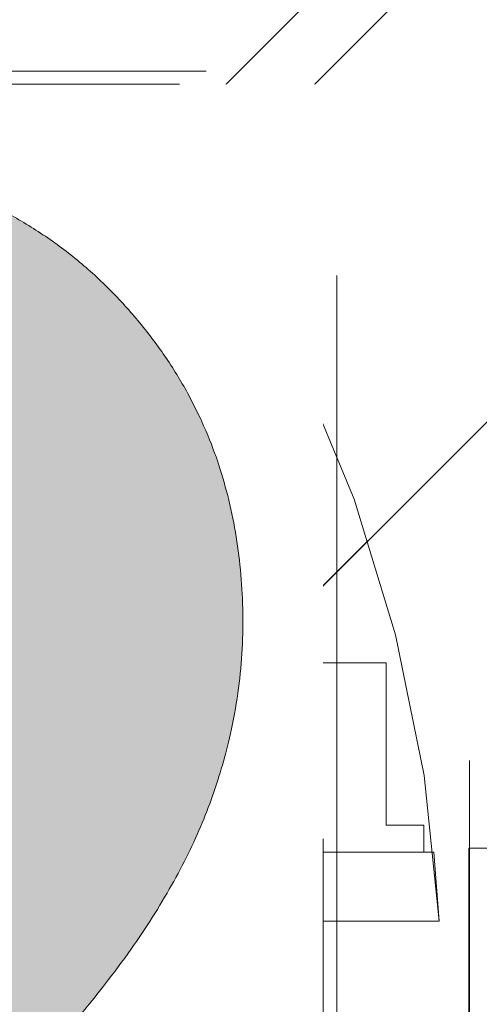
# Model space of a CAD drawing. Header units: inches. Extents: x -416 to -272, y -73 to 47.
# Tile 117 of 206: x -333.147 to -332.465, y -21.788 to -20.325. Entities that reach past the tile are written whole.
import ezdxf

# ---------------------------------------------------------------- set-up
doc = ezdxf.new("R2010")
doc.units = ezdxf.units.IN
doc.header["$LTSCALE"] = 32
doc.header["$MEASUREMENT"] = 0
doc.linetypes.add('Dash Style-1', pattern=[0.083328, 0.041656, -0.041672])
for name, color, linetype, lineweight in [('Black', 7, 'Continuous', 18), ('DashLine', 7, 'Continuous', 13), ('DashLineFill', 7, 'Dash Style-1', 13), ('Drawing', 7, 'Continuous', 18), ('Metal-DeskStructure', 7, 'Continuous', 13), ('None', 7, 'Continuous', 18), ('SolidLine', 7, 'Continuous', 15), ('Wood_1-H', 7, 'Continuous', 13)]:
    doc.layers.add(name, color=color, linetype=linetype, lineweight=lineweight)
pattern_1 = [(45, (0, 0), (-1.61301565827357, 1.935715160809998), []), (45, (-1.0608, 1.0608), (-0.4723460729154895, 0.4167612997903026), [])]

# ---------------------------------------------------------------- blocks, each defined once
blk = doc.blocks.new('1BRPFY-Leg_Plate (2D)')
at = {"layer": 'DashLineFill', "linetype": 'Continuous', "lineweight": 13}
h = blk.add_hatch(dxfattribs=at)
h.set_pattern_fill('Steel', color=253, style=0, pattern_type=2)
h.set_pattern_definition(pattern_1)
edge = h.paths.add_edge_path()
edge.add_arc((-1.704724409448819, 1.704724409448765), 0.1259842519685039, 90, 180, ccw=False)
edge.add_line((-1.704724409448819, 1.830708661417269), (1.704724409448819, 1.830708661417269))
edge.add_arc((1.704724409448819, 1.704724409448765), 0.1259842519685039, 0, 90, ccw=False)
edge.add_line((1.830708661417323, 1.704724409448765), (1.830708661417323, -1.704724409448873))
edge.add_arc((1.704724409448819, -1.704724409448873), 0.125984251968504, -89.99999999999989, 1.1368683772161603e-13, ccw=False)
edge.add_line((1.704724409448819, -1.830708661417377), (-1.704724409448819, -1.830708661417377))
edge.add_arc((-1.704724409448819, -1.704724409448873), 0.125984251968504, 180, 269.99999999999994, ccw=False)
edge.add_line((-1.830708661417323, -1.704724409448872), (-1.830708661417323, 1.704724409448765))
at = {"layer": 'DashLineFill', "flags": 128}
blk.add_lwpolyline([(-1.830708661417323, 1.704724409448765, -0.414213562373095), (-1.704724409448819, 1.830708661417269), (1.704724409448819, 1.830708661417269, -0.414213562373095), (1.830708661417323, 1.704724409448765), (1.830708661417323, -1.704724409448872, -0.414213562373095), (1.704724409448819, -1.830708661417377), (-1.704724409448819, -1.830708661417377, -0.414213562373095), (-1.830708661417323, -1.704724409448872)], format="xyb", close=True, dxfattribs=at)
blk = doc.blocks.new('1BRPX8-Util_Bkt_Lg-F (2D)')
at = {"layer": 'DashLineFill', "linetype": 'Continuous', "lineweight": 13}
h = blk.add_hatch(dxfattribs=at)
h.set_pattern_fill('Steel', color=253, style=0, pattern_type=2)
h.set_pattern_definition(pattern_1)
edge = h.paths.add_edge_path()
edge.add_line((-4.468503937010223, 7.539370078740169), (-2.421259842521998, 7.539370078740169))
edge.add_line((-2.421259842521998, 7.539370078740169), (-2.421259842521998, 7.917322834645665))
edge.add_arc((-2.303149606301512, 7.91732283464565), 0.1181102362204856, 90.0000000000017, 179.9999999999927, ccw=False)
edge.add_line((-2.303149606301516, 8.035433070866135), (2.303149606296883, 8.035433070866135))
edge.add_arc((2.30314960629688, 7.917322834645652), 0.1181102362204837, 6.423306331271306e-12, 89.99999999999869, ccw=False)
edge.add_line((2.421259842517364, 7.917322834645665), (2.421259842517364, 7.539370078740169))
edge.add_line((2.421259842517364, 7.539370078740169), (4.46850393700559, 7.539370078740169))
edge.add_line((4.46850393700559, 7.539370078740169), (4.46850393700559, 7.405511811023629))
edge.add_line((4.46850393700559, 7.405511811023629), (3.129921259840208, 7.405511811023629))
edge.add_line((3.129921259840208, 7.405511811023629), (3.129921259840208, -2.011811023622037))
edge.add_line((3.129921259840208, -2.011811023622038), (4.46850393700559, -2.011811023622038))
edge.add_line((4.46850393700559, -2.011811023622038), (4.46850393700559, -2.145669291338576))
edge.add_line((4.46850393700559, -2.145669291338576), (2.421259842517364, -2.145669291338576))
edge.add_line((2.421259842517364, -2.145669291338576), (2.421259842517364, -2.523622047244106))
edge.add_arc((2.303149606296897, -2.523622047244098), 0.1181102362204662, 269.9999999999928, 359.9999999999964, ccw=False)
edge.add_line((2.303149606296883, -2.641732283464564), (-2.303149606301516, -2.641732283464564))
edge.add_arc((-2.303149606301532, -2.523622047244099), 0.1181102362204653, 180.0000000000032, 270.0000000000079, ccw=False)
edge.add_line((-2.421259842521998, -2.523622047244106), (-2.421259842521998, -2.145669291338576))
edge.add_line((-2.421259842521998, -2.145669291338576), (-4.468503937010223, -2.145669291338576))
edge.add_line((-4.468503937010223, -2.145669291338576), (-4.468503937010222, -2.011811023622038))
edge.add_line((-4.468503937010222, -2.011811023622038), (-3.129921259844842, -2.011811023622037))
edge.add_line((-3.129921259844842, -2.011811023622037), (-3.129921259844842, 7.405511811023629))
edge.add_line((-3.129921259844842, 7.405511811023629), (-4.468503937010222, 7.405511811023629))
edge.add_line((-4.468503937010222, 7.405511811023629), (-4.468503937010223, 7.539370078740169))
blk = doc.blocks.new('Slate-LegBrace (2D)')
at = {"layer": 'DashLineFill', "linetype": 'Continuous', "lineweight": 13}
h = blk.add_hatch(dxfattribs=at)
h.set_pattern_fill('Steel', color=253, style=0, pattern_type=2)
h.set_pattern_definition(pattern_1)
edge = h.paths.add_edge_path()
edge.add_line((-2.199587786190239, 0.1351515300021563), (-1.374775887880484, 0.1351515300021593))
edge.add_arc((3.774758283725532e-15, 0.01355418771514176), 1.380142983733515, 5.054592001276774, 174.9454079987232, ccw=False)
edge.add_line((1.374775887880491, 0.1351515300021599), (2.199718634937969, 0.1351515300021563))
edge.add_arc((6.542437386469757e-05, 0.01705725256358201), 2.202821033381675, 3.073127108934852, 176.9268728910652)
h = blk.add_hatch(dxfattribs=at)
h.set_pattern_fill('Steel', color=253, style=0, pattern_type=2)
h.set_pattern_definition(pattern_1)
edge = h.paths.add_edge_path()
edge.add_line((-2.191696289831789, 0.2375138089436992), (-1.463739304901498, 0.2375137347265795))
edge.add_arc((6.542437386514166e-05, 0.01704129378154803), 1.480314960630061, 8.565281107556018, 171.4347188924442, ccw=False)
edge.add_line((1.463870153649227, 0.2375137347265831), (2.191827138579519, 0.2375138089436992))
edge.add_line((2.191827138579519, 0.2375138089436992), (2.19971863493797, 0.1351515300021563))
edge.add_line((2.19971863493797, 0.1351515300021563), (1.374775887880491, 0.1351515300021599))
edge.add_arc((3.33066907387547e-15, 0.01355418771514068), 1.380142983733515, 5.054592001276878, 174.9454079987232)
edge.add_line((-1.374775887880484, 0.1351515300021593), (-2.19958778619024, 0.1351515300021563))
edge.add_line((-2.19958778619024, 0.1351515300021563), (-2.191696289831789, 0.2375138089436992))
h = blk.add_hatch(dxfattribs=at)
h.set_pattern_fill('Steel', color=253, style=0, pattern_type=2)
h.set_pattern_definition(pattern_1)
h.paths.add_polyline_path([(1.738774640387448, 0.9363963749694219), (1.7304820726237, 0.9368037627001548), (1.722269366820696, 0.9380220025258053), (1.714215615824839, 0.940039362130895), (1.706398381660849, 0.9428364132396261), (1.698892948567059, 0.9463862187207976), (1.691771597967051, 0.9506545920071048), (1.685102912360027, 0.9556004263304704), (1.678951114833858, 0.9611760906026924), (1.673375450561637, 0.9673278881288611), (1.668429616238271, 0.9739965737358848), (1.664161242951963, 0.9811179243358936), (1.660611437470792, 0.9886233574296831), (1.657814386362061, 0.9964405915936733), (1.655797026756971, 1.00449434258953), (1.654578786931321, 1.012707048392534), (1.654171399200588, 1.020999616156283), (1.654578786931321, 1.029292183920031), (1.655797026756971, 1.037504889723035), (1.657814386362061, 1.045558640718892), (1.660611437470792, 1.053375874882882), (1.664161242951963, 1.060881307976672), (1.668429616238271, 1.06800265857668), (1.673375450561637, 1.074671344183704), (1.678951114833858, 1.080823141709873), (1.685102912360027, 1.086398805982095), (1.691771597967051, 1.09134464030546), (1.698892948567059, 1.095613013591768), (1.706398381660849, 1.099162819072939), (1.714215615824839, 1.10195987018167), (1.722269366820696, 1.10397722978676), (1.7304820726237, 1.10519546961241), (1.738774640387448, 1.105602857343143), (1.747067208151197, 1.10519546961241), (1.755279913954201, 1.10397722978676), (1.763333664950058, 1.10195987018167), (1.771150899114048, 1.099162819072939), (1.778656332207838, 1.095613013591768), (1.785777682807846, 1.09134464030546), (1.79244636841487, 1.086398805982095), (1.798598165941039, 1.080823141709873), (1.804173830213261, 1.074671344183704), (1.809119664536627, 1.06800265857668), (1.813388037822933, 1.060881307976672), (1.816937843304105, 1.053375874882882), (1.819734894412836, 1.045558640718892), (1.821752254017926, 1.037504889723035), (1.822970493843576, 1.029292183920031), (1.823377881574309, 1.020999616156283), (1.822970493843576, 1.012707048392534), (1.821752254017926, 1.00449434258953), (1.819734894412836, 0.9964405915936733), (1.816937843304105, 0.9886233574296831), (1.813388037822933, 0.9811179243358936), (1.809119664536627, 0.9739965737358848), (1.804173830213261, 0.9673278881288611), (1.798598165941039, 0.9611760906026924), (1.79244636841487, 0.9556004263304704), (1.785777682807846, 0.9506545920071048), (1.778656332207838, 0.9463862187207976), (1.771150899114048, 0.9428364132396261), (1.763333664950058, 0.940039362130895), (1.755279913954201, 0.9380220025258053), (1.747067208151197, 0.9368037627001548)])
h = blk.add_hatch(dxfattribs=at)
h.set_pattern_fill('Steel', color=253, style=0, pattern_type=2)
h.set_pattern_definition(pattern_1)
h.paths.add_polyline_path([(1.477721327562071, -0.2676096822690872), (1.477721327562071, -0.2375137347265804), (1.672015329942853, -0.2375137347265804), (1.672015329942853, -0.02575645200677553), (1.675765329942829, -0.02575645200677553), (1.675765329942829, 0.7034311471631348), (1.734820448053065, 0.762486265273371), (1.929210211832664, 0.762486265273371), (1.988265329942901, 0.7034311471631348), (1.988265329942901, -0.02575645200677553), (1.992015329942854, -0.02575645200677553), (1.992015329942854, -0.2375137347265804), (2.186309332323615, -0.2375137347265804), (2.186309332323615, -0.2676096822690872)])
h = blk.add_hatch(dxfattribs=at)
h.set_pattern_fill('Steel', color=253, style=0, pattern_type=2)
h.set_pattern_definition(pattern_1)
h.paths.add_polyline_path([(1.486912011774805, 0.237513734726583), (1.486912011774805, 0.2775137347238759), (1.542840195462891, 0.277513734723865), (1.542840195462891, 0.5187637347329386), (2.12119046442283, 0.5187637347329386), (2.12119046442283, 0.2775137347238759), (2.177118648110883, 0.2775137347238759), (2.177118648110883, 0.237513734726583)])
at = {"layer": 'DashLineFill', "flags": 128}
for points in [[(-2.199587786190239, 0.1351515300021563), (-1.374775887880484, 0.1351515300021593, -0.9154551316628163), (1.374775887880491, 0.1351515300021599), (2.199718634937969, 0.1351515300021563, 0.9477524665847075)], [(-2.191696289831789, 0.2375138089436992), (-1.463739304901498, 0.2375137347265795, -0.8606629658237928), (1.463870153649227, 0.2375137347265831), (2.191827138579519, 0.2375138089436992), (2.19971863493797, 0.1351515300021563), (1.374775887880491, 0.1351515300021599, 0.9154551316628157), (-1.374775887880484, 0.1351515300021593), (-2.19958778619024, 0.1351515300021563)]]:
    blk.add_lwpolyline(points, format="xyb", close=True, dxfattribs=at)
for points in [[(1.738774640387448, 0.9363963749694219), (1.7304820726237, 0.9368037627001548), (1.722269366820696, 0.9380220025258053), (1.714215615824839, 0.940039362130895), (1.706398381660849, 0.9428364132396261), (1.698892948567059, 0.9463862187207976), (1.691771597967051, 0.9506545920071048), (1.685102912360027, 0.9556004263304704), (1.678951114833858, 0.9611760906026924), (1.673375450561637, 0.9673278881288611), (1.668429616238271, 0.9739965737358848), (1.664161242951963, 0.9811179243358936), (1.660611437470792, 0.9886233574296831), (1.657814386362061, 0.9964405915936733), (1.655797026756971, 1.00449434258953), (1.654578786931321, 1.012707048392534), (1.654171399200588, 1.020999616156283), (1.654578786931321, 1.029292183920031), (1.655797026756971, 1.037504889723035), (1.657814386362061, 1.045558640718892), (1.660611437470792, 1.053375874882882), (1.664161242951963, 1.060881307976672), (1.668429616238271, 1.06800265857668), (1.673375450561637, 1.074671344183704), (1.678951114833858, 1.080823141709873), (1.685102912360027, 1.086398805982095), (1.691771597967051, 1.09134464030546), (1.698892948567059, 1.095613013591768), (1.706398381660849, 1.099162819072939), (1.714215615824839, 1.10195987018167), (1.722269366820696, 1.10397722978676), (1.7304820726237, 1.10519546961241), (1.738774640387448, 1.105602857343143), (1.747067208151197, 1.10519546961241), (1.755279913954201, 1.10397722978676), (1.763333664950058, 1.10195987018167), (1.771150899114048, 1.099162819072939), (1.778656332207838, 1.095613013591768), (1.785777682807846, 1.09134464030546), (1.79244636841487, 1.086398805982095), (1.798598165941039, 1.080823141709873), (1.804173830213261, 1.074671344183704), (1.809119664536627, 1.06800265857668), (1.813388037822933, 1.060881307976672), (1.816937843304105, 1.053375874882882), (1.819734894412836, 1.045558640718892), (1.821752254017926, 1.037504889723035), (1.822970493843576, 1.029292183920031), (1.823377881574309, 1.020999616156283), (1.822970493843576, 1.012707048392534), (1.821752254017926, 1.00449434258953), (1.819734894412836, 0.9964405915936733), (1.816937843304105, 0.9886233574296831), (1.813388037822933, 0.9811179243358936), (1.809119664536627, 0.9739965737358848), (1.804173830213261, 0.9673278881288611), (1.798598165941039, 0.9611760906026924), (1.79244636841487, 0.9556004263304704), (1.785777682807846, 0.9506545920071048), (1.778656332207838, 0.9463862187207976), (1.771150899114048, 0.9428364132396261), (1.763333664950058, 0.940039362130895), (1.755279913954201, 0.9380220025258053), (1.747067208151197, 0.9368037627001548)], [(1.477721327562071, -0.2676096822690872), (1.477721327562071, -0.2375137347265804), (1.672015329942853, -0.2375137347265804), (1.672015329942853, -0.02575645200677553), (1.675765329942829, -0.02575645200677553), (1.675765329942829, 0.7034311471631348), (1.734820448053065, 0.762486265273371), (1.929210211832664, 0.762486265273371), (1.988265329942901, 0.7034311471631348), (1.988265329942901, -0.02575645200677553), (1.992015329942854, -0.02575645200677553), (1.992015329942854, -0.2375137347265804), (2.186309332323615, -0.2375137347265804), (2.186309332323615, -0.2676096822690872)], [(1.486912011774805, 0.237513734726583), (1.486912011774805, 0.2775137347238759), (1.542840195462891, 0.277513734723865), (1.542840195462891, 0.5187637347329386), (2.12119046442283, 0.5187637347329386), (2.12119046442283, 0.2775137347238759), (2.177118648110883, 0.2775137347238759), (2.177118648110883, 0.237513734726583)]]:
    blk.add_lwpolyline(points, close=True, dxfattribs=at)
blk = doc.blocks.new('TLLegSleeve (2D)')
at = {"layer": 'DashLineFill', "linetype": 'Continuous', "lineweight": 13}
h = blk.add_hatch(dxfattribs=at)
h.set_pattern_fill('Steel', color=253, style=0, pattern_type=2)
h.set_pattern_definition(pattern_1)
edge = h.paths.add_edge_path()
edge.add_line((1.08267716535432, 1.402343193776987), (1.08267716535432, 2.913385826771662))
edge.add_arc((-1.707523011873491e-13, 2.913385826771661), 1.08267716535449, 4.479377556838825e-14, 180)
edge.add_line((-1.082677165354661, 2.913385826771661), (-1.08267716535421, 1.402343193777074))
edge.add_arc((-1.332267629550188e-15, 2.886579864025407e-15), 1.771653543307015, 127.6698869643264, 412.330113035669)
edge.add_line((1.08267716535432, 1.402343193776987), (1.08267716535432, 1.402343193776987))
edge = h.paths.add_edge_path()
edge.add_arc((1.665334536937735e-15, 2.91338582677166), 0.7480314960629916, 0, 180, ccw=False)
edge.add_arc((1.665334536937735e-15, 2.91338582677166), 0.7480314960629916, 180, 360, ccw=False)
edge = h.paths.add_edge_path()
edge.add_arc((-1.723066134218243e-13, 9.149983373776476e-17), 1.437007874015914, 0, 180, ccw=False)
edge.add_arc((-1.723066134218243e-13, 5.70119602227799e-16), 1.437007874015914, 180, 360, ccw=False)
at = {"layer": 'DashLine', "color": 8, "flags": 128}
blk.add_lwpolyline([(0.6327836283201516, 1.527674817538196), (0.7794749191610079, 1.458295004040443), (0.9186594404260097, 1.374871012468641), (1.048996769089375, 1.278206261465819), (1.169231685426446, 1.169231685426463), (1.278206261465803, 1.048996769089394), (1.374871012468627, 0.9186594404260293), (1.458295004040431, 0.7794749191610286), (1.527674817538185, 0.6327836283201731), (1.582342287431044, 0.4799982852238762), (1.621770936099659, 0.3225902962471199), (1.64558104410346, 0.1620755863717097), (1.653543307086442, 1.118599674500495e-14), (1.645581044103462, -0.1620755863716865), (1.621770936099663, -0.3225902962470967), (1.582342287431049, -0.4799982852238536), (1.527674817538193, -0.6327836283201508), (1.45829500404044, -0.7794749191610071), (1.374871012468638, -0.9186594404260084), (1.278206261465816, -1.048996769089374), (1.169231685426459, -1.169231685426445), (1.048996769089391, -1.278206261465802), (0.918659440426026, -1.374871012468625), (0.7794749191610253, -1.458295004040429)], dxfattribs=at)
at = {"layer": 'DashLineFill', "flags": 128}
blk.add_lwpolyline([(1.08267716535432, 1.402343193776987), (1.08267716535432, 2.913385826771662, 0.9999999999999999), (-1.082677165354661, 2.913385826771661), (-1.08267716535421, 1.402343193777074, 2.931618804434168), (1.08267716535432, 1.402343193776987)], format="xyb", close=True, dxfattribs=at)
blk = doc.blocks.new('Group-47')
at = {"layer": 'SolidLine', "flags": 128}
blk.add_lwpolyline([(7.34251968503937, -8.30708661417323, -0.414213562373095), (9.05511811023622, -6.594488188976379, -0.414213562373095), (10.76771653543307, -8.30708661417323, -0.414213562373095), (9.05511811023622, -10.01968503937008, -0.414213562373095)], format="xyb", close=True, dxfattribs=at)
at = {"layer": 'Wood_1-H', "color": 7}
for name in ['1BRPX8-Util_Bkt_Lg-F (2D)', 'TLLegSleeve (2D)', 'Slate-LegBrace (2D)', '1BRPFY-Leg_Plate (2D)']:
    blk.add_blockref(name, (9.05511811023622, -8.30708661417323), dxfattribs=at)
blk = doc.blocks.new('Group-50')
at = {"layer": 'DashLineFill', "linetype": 'Continuous', "lineweight": 13}
h = blk.add_hatch(dxfattribs=at)
h.set_pattern_fill('Steel', color=253, style=0, pattern_type=2)
h.set_pattern_definition(pattern_1)
h.paths.add_polyline_path([(-2.066929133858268, 1.397637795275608), (2.066929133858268, 1.397637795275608), (2.066929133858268, 0.1377952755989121), (2.106299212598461, 0.1377952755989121), (2.106299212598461, -0.1377952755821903), (2.066929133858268, -0.1377952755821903), (2.066929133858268, -5.275590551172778), (2.106299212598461, -5.275590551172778), (2.106299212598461, -5.55118110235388), (2.066929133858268, -5.55118110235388), (2.066929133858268, -5.82677165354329), (-2.066929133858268, -5.82677165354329), (-2.066929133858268, -5.55118110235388), (-2.106299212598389, -5.55118110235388), (-2.106299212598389, -5.275590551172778), (-2.066929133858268, -5.275590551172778), (-2.066929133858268, -0.1377952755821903), (-2.106299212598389, -0.1377952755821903), (-2.106299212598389, 0.1377952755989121), (-2.066929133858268, 0.1377952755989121)])
at = {"layer": 'DashLineFill', "flags": 128}
blk.add_lwpolyline([(-2.066929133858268, 1.397637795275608), (2.066929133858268, 1.397637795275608), (2.066929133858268, 0.1377952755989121), (2.106299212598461, 0.1377952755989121), (2.106299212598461, -0.1377952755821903), (2.066929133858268, -0.1377952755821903), (2.066929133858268, -5.275590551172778), (2.106299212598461, -5.275590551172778), (2.106299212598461, -5.55118110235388), (2.066929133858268, -5.55118110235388), (2.066929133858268, -5.82677165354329), (-2.066929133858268, -5.82677165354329), (-2.066929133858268, -5.55118110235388), (-2.106299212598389, -5.55118110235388), (-2.106299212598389, -5.275590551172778), (-2.066929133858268, -5.275590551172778), (-2.066929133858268, -0.1377952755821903), (-2.106299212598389, -0.1377952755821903), (-2.106299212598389, 0.1377952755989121), (-2.066929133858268, 0.1377952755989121)], close=True, dxfattribs=at)
blk = doc.blocks.new('TL14_upper_leg (2D)')
at = {"layer": 'SolidLine', "flags": 128}
blk.add_lwpolyline([(2.322834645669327, 0.2436987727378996), (2.401574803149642, 0.2436987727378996), (2.401574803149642, 0.2677219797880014), (2.434055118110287, 0.2677219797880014), (2.4493110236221, 0.2107861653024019), (2.4493110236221, 0.1992105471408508, -0.1579749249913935), (2.531479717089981, 0.1180761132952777), (2.531479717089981, -0.1180652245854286, -0.1560270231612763), (2.4493110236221, -0.1991401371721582), (2.4493110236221, -0.2107752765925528), (2.434055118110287, -0.2677110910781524), (2.401574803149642, -0.2677110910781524), (2.401574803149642, -0.2436878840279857), (2.322834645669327, -0.2436878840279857)], format="xyb", close=True, dxfattribs=at)
at = {"layer": 'DashLine', "color": 7}
blk.add_blockref('Group-50', (0, 0), dxfattribs=at)
blk = doc.blocks.new('1BRPT9-Bracket (2D)')
at = {"layer": 'DashLineFill', "linetype": 'Continuous', "lineweight": 13}
h = blk.add_hatch(dxfattribs=at)
h.set_pattern_fill('Steel', color=253, style=0, pattern_type=2)
h.set_pattern_definition(pattern_1)
edge = h.paths.add_edge_path()
edge.add_line((-2.32206875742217, -8.74015748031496), (-2.32206875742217, 8.740157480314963))
edge.add_line((-2.32206875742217, 8.740157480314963), (1.677931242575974, 8.740157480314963))
edge.add_arc((1.677931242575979, 8.488188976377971), 0.2519685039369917, -3.979039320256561e-12, 90.0000000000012, ccw=False)
edge.add_line((1.929899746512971, 8.488188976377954), (1.929899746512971, 7.480314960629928))
edge.add_line((1.929899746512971, 7.480314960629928), (2.323600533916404, 7.461135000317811))
edge.add_line((2.323600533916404, 7.461135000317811), (2.323600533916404, -7.480314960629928))
edge.add_line((2.323600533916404, -7.480314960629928), (1.929899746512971, -7.480314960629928))
edge.add_line((1.929899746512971, -7.480314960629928), (1.929899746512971, -8.488188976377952))
edge.add_arc((1.677931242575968, -8.488188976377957), 0.2519685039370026, -90.00000000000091, 1.0800249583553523e-12, ccw=False)
edge.add_line((1.677931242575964, -8.74015748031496), (-2.32206875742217, -8.74015748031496))
at = {"layer": 'DashLineFill'}
blk.add_line((2.126750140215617, 7.461135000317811), (2.126750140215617, -7.480314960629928), dxfattribs=at)
at = {"layer": 'DashLineFill', "flags": 128}
blk.add_lwpolyline([(-2.32206875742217, -8.74015748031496), (-2.32206875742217, 8.740157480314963), (1.677931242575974, 8.740157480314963, -0.4142135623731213), (1.929899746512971, 8.488188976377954), (1.929899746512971, 7.480314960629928), (2.323600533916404, 7.461135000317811), (2.323600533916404, -7.480314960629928), (1.929899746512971, -7.480314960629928), (1.929899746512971, -8.488188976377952, -0.4142135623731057), (1.677931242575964, -8.74015748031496)], format="xyb", close=True, dxfattribs=at)
blk = doc.blocks.new('Group-72')
at = {"layer": 'Metal-DeskStructure', "linetype": 'Continuous', "lineweight": 0, "true_color": 0xff0000}
blk.add_hatch(color=1, dxfattribs=at).paths.add_polyline_path([(1.987219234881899, -0.9301181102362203), (1.987219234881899, -1.274606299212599), (0.4025735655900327, -1.274606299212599), (0.4023214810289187, -1.244883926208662), (0.4031795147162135, -1.21546436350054), (0.4051476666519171, -1.186347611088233), (0.4082259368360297, -1.15753366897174), (0.4124143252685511, -1.129022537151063), (0.4177128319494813, -1.1008142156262), (0.4241214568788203, -1.072908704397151), (0.4316402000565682, -1.045306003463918), (0.4455088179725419, -1.000302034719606), (0.4612781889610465, -0.9557186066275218), (0.4789483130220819, -0.9115557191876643), (0.4985191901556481, -0.8678133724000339), (0.5199908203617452, -0.8244915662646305), (0.543363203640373, -0.7815903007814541), (0.5686363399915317, -0.7391095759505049), (0.5958102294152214, -0.6970493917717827), (0.6262305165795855, -0.6545855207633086), (0.6612428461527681, -0.6108937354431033), (0.7008472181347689, -0.5659740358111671), (0.7450436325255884, -0.5198264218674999), (0.793832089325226, -0.4724508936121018), (0.847212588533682, -0.4238474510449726), (0.9051851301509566, -0.3740160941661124), (0.9677497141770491, -0.3229568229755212), (1.064241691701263, -0.2345473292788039), (1.152407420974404, -0.1517895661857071), (1.232246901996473, -0.07468353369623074), (1.303760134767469, -0.003229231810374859), (1.366947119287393, 0.06257333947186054), (1.421807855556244, 0.1227241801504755), (1.468342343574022, 0.1772232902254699), (1.506550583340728, 0.2260706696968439), (1.538467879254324, 0.2720417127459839), (1.566129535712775, 0.3179118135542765), (1.589535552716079, 0.3636809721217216), (1.608685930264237, 0.4093491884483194), (1.623580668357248, 0.4549164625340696), (1.634219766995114, 0.5003827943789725), (1.640603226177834, 0.5457481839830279), (1.642731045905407, 0.5910126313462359), (1.640973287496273, 0.6332243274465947), (1.635700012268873, 0.6737371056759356), (1.626911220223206, 0.7125509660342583), (1.614606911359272, 0.7496659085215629), (1.598787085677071, 0.7850819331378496), (1.579451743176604, 0.8187990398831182), (1.556600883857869, 0.8508172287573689), (1.530234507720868, 0.8811364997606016), (1.501059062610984, 0.9087644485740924), (1.469780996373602, 0.9327086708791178), (1.436400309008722, 0.9529691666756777), (1.400917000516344, 0.9695459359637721), (1.363331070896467, 0.9824389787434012), (1.323642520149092, 0.991648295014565), (1.281851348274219, 0.9971738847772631), (1.237957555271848, 0.9990157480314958), (1.191254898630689, 0.9970140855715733), (1.146957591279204, 0.9910090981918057), (1.105065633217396, 0.981000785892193), (1.065579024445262, 0.9669891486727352), (1.028497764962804, 0.9489741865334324), (0.993821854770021, 0.9269558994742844), (0.9615512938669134, 0.9009342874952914), (0.9316860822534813, 0.8709093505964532), (0.9047981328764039, 0.837352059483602), (0.8814593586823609, 0.8007333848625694), (0.8616697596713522, 0.7610533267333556), (0.8454293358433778, 0.7183118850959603), (0.8327380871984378, 0.6725090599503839), (0.8235960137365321, 0.6236448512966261), (0.8180031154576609, 0.571719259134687), (0.8159593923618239, 0.5167322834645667), (0.4714712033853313, 0.5856299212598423), (0.4819337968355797, 0.6671096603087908), (0.4977117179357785, 0.7436104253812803), (0.5188049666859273, 0.8151322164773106), (0.5452135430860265, 0.8816750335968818), (0.5769374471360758, 0.943238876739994), (0.6139766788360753, 0.9998237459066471), (0.656331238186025, 1.051429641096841), (0.7040011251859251, 1.098056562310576), (0.7564817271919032, 1.139435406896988), (0.8132684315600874, 1.175297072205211), (0.874361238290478, 1.205641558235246), (0.9397601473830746, 1.230468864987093), (1.009465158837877, 1.249778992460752), (1.083476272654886, 1.263571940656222), (1.161793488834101, 1.271847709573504), (1.244416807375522, 1.274606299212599), (1.328024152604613, 1.271486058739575), (1.407140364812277, 1.262125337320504), (1.481765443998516, 1.246524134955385), (1.551899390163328, 1.22468245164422), (1.617542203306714, 1.196600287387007), (1.678693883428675, 1.162277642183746), (1.735354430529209, 1.121714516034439), (1.787523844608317, 1.074910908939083), (1.834327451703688, 1.023481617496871), (1.874890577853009, 0.9690414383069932), (1.909213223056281, 0.9115903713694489), (1.937295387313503, 0.8511284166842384), (1.959137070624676, 0.7876555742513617), (1.9747382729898, 0.7211718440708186), (1.984098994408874, 0.6516772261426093), (1.987219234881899, 0.5791717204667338), (1.986294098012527, 0.5418296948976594), (1.983518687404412, 0.5046222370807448), (1.978893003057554, 0.4675493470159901), (1.972417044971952, 0.4306110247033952), (1.964090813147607, 0.3938072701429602), (1.953914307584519, 0.357138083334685), (1.941887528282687, 0.3206034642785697), (1.928010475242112, 0.2842034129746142), (1.911980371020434, 0.2476351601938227), (1.893494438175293, 0.2105959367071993), (1.87255267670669, 0.173085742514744), (1.849155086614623, 0.1351045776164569), (1.823301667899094, 0.09665244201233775), (1.794992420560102, 0.05772933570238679), (1.764227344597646, 0.0183352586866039), (1.731006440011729, -0.02152978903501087), (1.694017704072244, -0.06341332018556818), (1.651949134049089, -0.1088628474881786), (1.604800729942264, -0.1578783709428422), (1.552572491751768, -0.210459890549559), (1.495264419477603, -0.2666074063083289), (1.432876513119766, -0.3263209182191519), (1.365408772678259, -0.3896004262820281), (1.292861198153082, -0.4564459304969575), (1.229909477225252, -0.5112058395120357), (1.173467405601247, -0.5613736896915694), (1.123534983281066, -0.6069494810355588), (1.080112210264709, -0.6479332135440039), (1.043199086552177, -0.6843248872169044), (1.012795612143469, -0.7161245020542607), (0.9889017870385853, -0.7433320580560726), (0.9715176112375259, -0.76594755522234), (0.9576994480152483, -0.7862922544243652), (0.9445036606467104, -0.8066874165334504), (0.9319302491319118, -0.8271330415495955), (0.9199792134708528, -0.8476291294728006), (0.9086505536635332, -0.8681756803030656), (0.8979442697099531, -0.8887726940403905), (0.8878603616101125, -0.9094201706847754), (0.8783988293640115, -0.9301181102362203)])
at = {"layer": 'Metal-DeskStructure', "color": 7}
blk.add_open_spline([(1.987219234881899, -0.9301181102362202), (1.987219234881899, -1.102362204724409), (1.987219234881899, -1.274606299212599), (1.194896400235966, -1.274606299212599), (0.4025735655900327, -1.274606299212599), (0.399344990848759, -1.155111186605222), (0.4316402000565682, -1.045306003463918), (0.4833131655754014, -0.8644490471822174), (0.7083072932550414, -0.529649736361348), (0.9677497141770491, -0.3229568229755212), (1.370370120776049, 0.04198461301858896), (1.642731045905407, 0.4101567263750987), (1.642731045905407, 0.7632572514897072), (1.417737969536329, 0.9990157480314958), (1.04633623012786, 0.9990157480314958), (0.8170359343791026, 0.7428029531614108), (0.8159593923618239, 0.5167322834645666), (0.6437152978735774, 0.5511811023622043), (0.4714712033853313, 0.5856299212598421), (0.502690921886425, 0.9215068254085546), (0.9053113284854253, 1.274606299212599), (1.587828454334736, 1.274606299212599), (1.987219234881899, 0.8752155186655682), (1.987219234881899, 0.4295344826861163), (1.868801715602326, 0.138872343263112), (1.593211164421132, -0.1819319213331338), (1.292861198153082, -0.4564459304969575), (1.028035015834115, -0.6846696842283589), (0.915000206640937, -0.8472254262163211), (0.8783988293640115, -0.9301181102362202), (1.432809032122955, -0.9301181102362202), (1.987219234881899, -0.9301181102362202)], degree=2, knots=[0, 0, 0, 0.0212862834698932, 0.0212862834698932, 0.1192031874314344, 0.1192031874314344, 0.1339760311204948, 0.1339760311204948, 0.1582533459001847, 0.1825306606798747, 0.1825306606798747, 0.2223012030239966, 0.2620717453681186, 0.2999486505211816, 0.3378255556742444, 0.3781971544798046, 0.4185687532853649, 0.4185687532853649, 0.4499368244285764, 0.4499368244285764, 0.5101754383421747, 0.5704140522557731, 0.6314176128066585, 0.692421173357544, 0.7232558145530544, 0.7540904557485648, 0.7849250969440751, 0.7849250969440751, 0.8114174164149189, 0.8379097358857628, 0.8379097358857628, 1, 1, 1], dxfattribs=at)
blk = doc.blocks.new('SlateLegLocator-R2')
at = {"color": 255, "linetype": 'Dash Style-1', "lineweight": 5}
blk.add_wipeout([(-2.106299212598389, 1.3779527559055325), (2.10629921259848, 1.3779527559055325), (2.10629921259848, -5.807086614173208), (-2.106299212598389, -5.807086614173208)], dxfattribs=at).dxf.layer = 'Black'
at = {"layer": 'Black', "linetype": 'Dash Style-1', "lineweight": 5, "flags": 128}
blk.add_lwpolyline([(-2.106299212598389, 1.377952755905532), (2.106299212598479, 1.377952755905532), (2.106299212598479, -5.807086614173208), (-2.106299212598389, -5.807086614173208)], close=True, dxfattribs=at)
at = {"layer": 'Metal-DeskStructure', "color": 7}
blk.add_blockref('Group-72', (0, 0), dxfattribs=at)
blk = doc.blocks.new('Group-74')
at = {"layer": 'None', "color": 7}
for name, p in [('1BRPT9-Bracket (2D)', (8.976377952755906, -12.00787401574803)), ('1BRPFY-Leg_Plate (2D)', (8.976377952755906, -8.30708661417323)), ('TL14_upper_leg (2D)', (8.976377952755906, -8.30708661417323))]:
    blk.add_blockref(name, p, dxfattribs=at)
blk.add_blockref('SlateLegLocator-R2', (8.976377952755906, -8.30708661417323), dxfattribs=at)
blk = doc.blocks.new('Group-78')
at = {"layer": 'None'}
blk.add_blockref('Group-47', (0, 0), dxfattribs=at)
blk.add_blockref('Group-74', (0, 0), dxfattribs=at)
blk = doc.blocks.new('SL Credenza Desk (2D)')
at = {"layer": 'None'}
blk.add_blockref('Group-78', (0, 0), dxfattribs=at)
at = {"layer": 'Drawing', "color": 0, "flags": 1}
for tag in ['Tag', 'Catalog', 'Option1', 'Option2', 'Option3', 'Option4', 'Option5', 'Option6', 'Option7', 'Option8', 'Option9', 'Option10', 'Option11', 'Option12', 'Custom', 'FinishGroup', 'Discount', 'Item2', 'Item3', 'Item6', 'Item9', 'Item10', 'Item12', 'Item13', 'Item16', 'Item19', 'Item20', 'Item21', 'Item22', 'Item23', 'Item24', 'Item25', 'Item8', 'Item18', 'Item1', 'Item4', 'Item5', 'Item7', 'Item11', 'Item14', 'Item15', 'Item17']:
    blk.add_attdef(tag, (15.71916659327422, -28.99901361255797), '', height=0.007086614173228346, dxfattribs=at)
blk = doc.blocks.new('Group-79')
at = {"layer": 'Drawing'}
blk.add_blockref('SL Credenza Desk (2D)', (15.67979651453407, 1.485347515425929), dxfattribs=at)
at = {"layer": 'Drawing', "color": 0, "flags": 1}
for tag in ['Tag', 'Catalog', 'Option1', 'Option2', 'Option3', 'Option4', 'Option5', 'Option6', 'Option7', 'Option8', 'Option9', 'Option10', 'Option11', 'Option12', 'Custom', 'FinishGroup', 'Discount', 'Item2', 'Item3', 'Item6', 'Item9', 'Item10', 'Item12', 'Item13', 'Item16', 'Item19', 'Item20', 'Item21', 'Item22', 'Item23', 'Item24', 'Item25', 'Item8', 'Item18', 'Item1', 'Item4', 'Item5', 'Item7', 'Item11', 'Item14', 'Item15', 'Item17']:
    blk.add_attdef(tag, (15.71916659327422, -28.99901361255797), '', height=0.007086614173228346, dxfattribs=at)

msp = doc.modelspace()

# ---------------------------------------------------------------- block references
at = {"layer": 'Drawing', "color": 7}
msp.add_blockref('Group-79', (-359.4593240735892, -14.97747349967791), dxfattribs=at)

doc.saveas('drawing.dxf')
